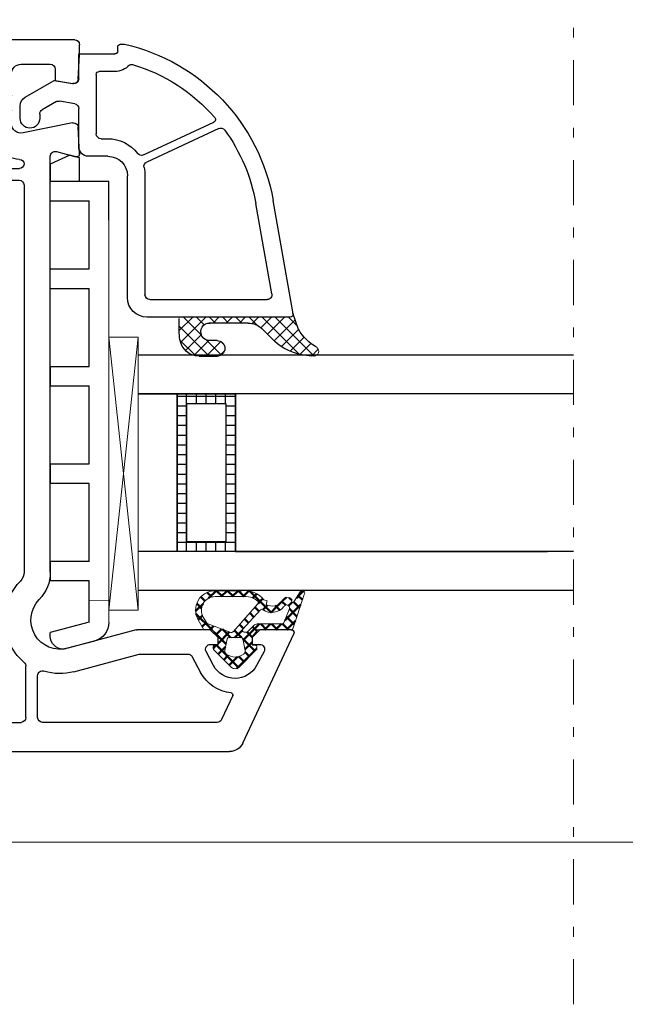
# Model space of a CAD drawing. Header units: millimetres. Extents: x -1427 to 15787, y -1578 to 5789.
# Tile 54 of 146: x 1512 to 1518, y -604 to -594. Entities that reach past the tile are written whole.
import ezdxf
from ezdxf import colors
from ezdxf.entities.mleader import LeaderData, LeaderLine
from ezdxf.math import Vec2, Vec3

# ---------------------------------------------------------------- set-up
doc = ezdxf.new("R2010")
doc.units = ezdxf.units.MM
for name, pattern in [('AI-Linetype-31', [9.250063, 4.623268, -2.311634, 0.003528, -2.311634]), ('AUSGEZOGEN', [0]), ('DASHDOT', [25.4, 12.7, -6.35, 0, -6.35])]:
    doc.linetypes.add(name, pattern=pattern)
for name, color, linetype in [('01TNR-01', 2, 'AUSGEZOGEN'), ('093200', 7, 'Continuous'), ('1', 7, 'Continuous'), ('10TNR-01', 7, 'AUSGEZOGEN'), ('HP122', 2, 'Continuous'), ('VEKA_G_S1', 3, 'Continuous'), ('VEKA_G_S2', 92, 'Continuous'), ('VEKA_G_S3', 71, 'Continuous'), ('VEKA_G_S4', 3, 'Continuous'), ('VEKA_GLASSDISTANCER', 5, 'Continuous'), ('VEKA_GLASSDISTANCER_INSIDE', 5, 'Continuous'), ('VEKA_HATCH_ALU', 5, 'Continuous'), ('VEKA_POLYSULFID', 94, 'Continuous')]:
    doc.layers.add(name, color=color, linetype=linetype)
for name, color, linetype, lineweight in [('A_wymiary', 7, 'Continuous', 5), ('AM_0', 7, 'Continuous', 50), ('AT_1_2_WYMIARY_I_OPISY', 1, 'Continuous', 5), ('przerywana szyba', 7, 'DASHDOT', 15)]:
    doc.layers.add(name, color=color, linetype=linetype, lineweight=lineweight)
doc.styles.add('SIMPLEX', font='simplex.shx', dxfattribs={"width": 0.77})

# ---------------------------------------------------------------- blocks, each defined once
blk = doc.blocks.new('block 219')
at = {"layer": 'przerywana szyba', "color": 7, "linetype": 'AI-Linetype-31', "lineweight": 15}
blk.add_lwpolyline([(-252.76, -22.83), (-132.74, -22.83)], dxfattribs=at)
blk = doc.blocks.new('ad_dichtung')
at = {"layer": 'AM_0'}
h = blk.add_hatch(dxfattribs=at)
h.set_pattern_fill('ANSI37', color=256, scale=0.25, style=0)
h.set_pattern_definition([(45, (-59.8216, -111.7718), (-0.561266, 0.561266), []), (135, (-59.8216, -111.7718), (-0.561266, -0.561266), [])])
edge = h.paths.add_edge_path()
edge.add_arc((-1.45, -7.65), 0.15, 90, 180)
edge.add_line((-1.6, -7.65), (-1.6, -7.85))
edge.add_arc((-1.75, -7.85), 0.15, 270, 360, ccw=False)
edge.add_line((-1.75, -8), (-1.9, -8))
edge.add_arc((-1.9, -7.85), 0.15, 219.842, 270, ccw=False)
edge.add_line((-2.02, -7.95), (-3.86, -6.13))
edge.add_arc((-3.4, -5.75), 0.6, 180, 219.842, ccw=False)
edge.add_arc((-3.4, -5.75), 0.6, 140.1573, 180, ccw=False)
edge.add_line((-3.86, -5.37), (-1.99, -3.53))
edge.add_arc((-1.9, -3.65), 0.15, 90, 128.7851, ccw=False)
edge.add_line((-1.9, -3.5), (-1.75, -3.5))
edge.add_arc((-1.75, -3.65), 0.15, 0, 90, ccw=False)
edge.add_line((-1.6, -3.65), (-1.6, -3.85))
edge.add_arc((-1.45, -3.85), 0.15, 180, 250.5288)
edge.add_line((-1.5, -3.99), (-1.45, -4))
edge.add_line((-1.45, -4), (-0.76, -4))
edge.add_arc((-0.76, -3.87), 0.134, 267.4585, 312.4585)
edge.add_line((-0.67, -3.97), (-0.05, -3.45))
edge.add_arc((-0.15, -3.34), 0.15, 309.9174, 355.2709)
edge.add_line((0, -3.35), (0, 0))
edge.add_arc((0.2, 0), 0.2, 122.4262, 179.9913, ccw=False)
edge.add_line((0.09, 0.17), (3.62, 1.35))
edge.add_arc((3.75, 1.14), 0.25, -60.9583, 122.4262, ccw=False)
edge.add_line((3.87, 0.92), (2.85, 0.29))
edge.add_arc((2.93, 0.19), 0.129, 126.7219, 302.0065)
edge.add_arc((2.82, -0.4), 0.51, -75.7525, 69.9199, ccw=False)
edge.add_arc((3.72, -1.94), 1.29, 126.5938, 209.4559)
edge.add_line((2.59, -2.57), (2.97, -2.44))
edge.add_line((2.97, -2.44), (3.05, -2.79))
edge.add_arc((1.46, -4.79), 2.56, -6.1844, 51.487, ccw=False)
edge.add_line((4, -5.07), (4, -7.8))
edge.add_arc((2, -7.8), 2, 240, 360, ccw=False)
edge.add_line((1, -9.53), (0, -8.95))
edge.add_line((0, -8.95), (0, -8.23))
edge.add_arc((-0.3, -8.23), 0.3, 0, 50.0828)
edge.add_line((-0.11, -8), (-0.67, -7.53))
edge.add_arc((-0.76, -7.65), 0.15, 50.0829, 90)
edge.add_line((-0.76, -7.5), (-1.45, -7.5))
edge = h.paths.add_edge_path(flags=16)
edge.add_line((0.43, -3.82), (-0.14, -4.39))
edge.add_arc((0.15, -4.67), 0.4, 135.0703, 180)
edge.add_line((-0.25, -4.67), (-0.25, -4.8))
edge.add_arc((-0.05, -4.8), 0.2, 180, 308.774)
edge.add_line((0.07, -4.96), (2.03, -3.13))
edge.add_arc((1.9, -2.98), 0.2, 313.0003, 383.6657)
edge.add_arc((3.33, -1.97), 1.56, 127.4788, 216.738, ccw=False)
edge.add_arc((2.24, -0.46), 0.302, 298.5305, 478.569)
edge.add_line((2.09, -0.2), (0.69, -0.74))
edge.add_arc((0.8, -0.91), 0.2, 122.3457, 179.9921)
edge.add_line((0.6, -0.91), (0.6, -3.47))
edge.add_arc((0.01, -3.39), 0.6, 314.9674, 352.5073, ccw=False)
edge = h.paths.add_edge_path(flags=16)
edge.add_line((2.67, -3.4), (-0.22, -5.96))
edge.add_arc((-0.1, -6.12), 0.2, 128.774, 200.5568)
edge.add_line((-0.28, -6.19), (0.63, -8.62))
edge.add_line((0.63, -8.62), (1.3, -9.01))
edge.add_arc((2, -7.8), 1.4, 240, 360)
edge.add_line((3.4, -7.8), (3.4, -5.07))
edge.add_arc((1.35, -4.77), 2.07, 351.7499, 401.9731)
edge.add_arc((2.79, -3.56), 0.2, 60.1071, 128.774)
edge = h.paths.add_edge_path(flags=16)
edge.add_arc((-1.3, -5.75), 1.5, 142.5047, 180)
edge.add_arc((-1.3, -5.75), 1.5, 180, 217.4953)
edge.add_arc((-2.21, -6.45), 0.35, 217.4953, 281.2992)
edge.add_line((-2.14, -6.79), (-0.92, -6.55))
edge.add_arc((-0.95, -6.4), 0.15, 281.5711, 360)
edge.add_line((-0.8, -6.4), (-0.8, -5.1))
edge.add_arc((-0.95, -5.1), 0.15, 360, 438.6235)
edge.add_line((-0.92, -4.95), (-2.14, -4.71))
edge.add_arc((-2.21, -5.05), 0.35, 78.6235, 142.5047)
for p, q in [((0.09, 0.17), (3.62, 1.35)), ((0, 0), (0, -3.35)), ((2.85, 0.29), (3.87, 0.92)), ((0.6, -0.91), (0.6, -3.47)), ((0.69, -0.74), (2.09, -0.2)), ((2.97, -2.44), (2.59, -2.57)), ((3.05, -2.79), (2.97, -2.44)), ((-1.99, -3.53), (-3.86, -5.37)), ((-1.75, -3.5), (-1.9, -3.5)), ((-1.6, -3.85), (-1.6, -3.65)), ((-1.45, -4), (-1.5, -3.99)), ((-0.76, -4), (-1.45, -4)), ((-0.05, -3.45), (-0.67, -3.97)), ((2.67, -3.4), (-0.22, -5.96)), ((0.43, -3.82), (-0.14, -4.39)), ((0.07, -4.96), (2.03, -3.13)), ((-0.92, -4.95), (-2.14, -4.71)), ((-0.25, -4.67), (-0.25, -4.8)), ((-0.8, -6.4), (-0.8, -5.1)), ((3.4, -7.8), (3.4, -5.07)), ((4, -7.8), (4, -5.07)), ((-3.86, -6.13), (-2.02, -7.95)), ((-2.14, -6.79), (-0.92, -6.55)), ((-0.28, -6.19), (0.63, -8.62)), ((-1.9, -8), (-1.75, -8)), ((-1.6, -7.85), (-1.6, -7.65)), ((-1.45, -7.5), (-0.76, -7.5)), ((-0.67, -7.53), (-0.11, -8)), ((0, -8.23), (0, -8.95)), ((0, -8.95), (1, -9.53)), ((0.63, -8.62), (1.3, -9.01))]:
    blk.add_line(p, q)
for centre, radius, start, end in [((3.75, 1.14), 0.25, 299.0417, 122.4262), ((0.2, 0), 0.2, 122.4262, 179.9913), ((2.93, 0.19), 0.129, 126.7219, 302.0065), ((2.82, -0.4), 0.51, 284.2475, 69.9199), ((0.8, -0.91), 0.2, 122.3457, 179.9921), ((3.33, -1.97), 1.56, 127.4788, 216.738), ((2.24, -0.46), 0.302, 298.5305, 118.569), ((3.72, -1.94), 1.29, 126.5938, 209.4559), ((1.9, -2.98), 0.2, 313.0003, 23.6657), ((1.46, -4.79), 2.56, 353.8156, 51.487), ((-1.9, -3.65), 0.15, 90, 128.7851), ((-1.75, -3.65), 0.15, 0, 90), ((-1.45, -3.85), 0.15, 180, 250.5288), ((-0.76, -3.87), 0.134, 267.4585, 312.4585), ((-0.15, -3.34), 0.15, 309.9174, 355.2709), ((0.01, -3.39), 0.6, 314.9674, 352.5073), ((2.79, -3.56), 0.2, 60.1071, 128.774), ((1.35, -4.77), 2.07, 351.7499, 41.9731), ((-1.3, -5.75), 1.5, 142.5047, 180), ((-2.21, -5.05), 0.35, 78.6235, 142.5047), ((-0.95, -5.1), 0.15, 360, 78.6235), ((0.15, -4.67), 0.4, 135.0703, 180), ((-0.05, -4.8), 0.2, 180, 308.774), ((-3.4, -5.75), 0.6, 140.1573, 180), ((-3.4, -5.75), 0.6, 180, 219.842), ((-1.3, -5.75), 1.5, 180, 217.4953), ((-0.1, -6.12), 0.2, 128.774, 200.5568), ((-2.21, -6.45), 0.35, 217.4953, 281.2992), ((-0.95, -6.4), 0.15, 281.5711, 0), ((-1.9, -7.85), 0.15, 219.842, 270), ((-1.75, -7.85), 0.15, 270, 360), ((-1.45, -7.65), 0.15, 90, 180), ((-0.76, -7.65), 0.15, 50.0829, 90), ((-0.3, -8.23), 0.3, 0, 50.0828), ((2, -7.8), 2, 240, 360), ((2, -7.8), 1.4, 240, 360)]:
    blk.add_arc(centre, radius, start, end)
blk = doc.blocks.new('hp172')
for p, q in [((0, -2.72), (0, 0)), ((0, 0), (49.39, 0)), ((50.74, -0.87), (55.97, -12.07)), ((4.5, -2.8), (2, -2.8)), ((8.2, -3), (28, -3)), ((48.11, -3), (30.2, -3)), ((0.99, -3.91), (0.15, -3.07)), ((1.5, -3.3), (1.5, -3.7)), ((5, -12.4), (5, -3.3)), ((7.7, -8.57), (7.7, -3.5)), ((28.5, -3.5), (28.5, -8.76)), ((29.7, -3.5), (29.7, -7.78)), ((49.71, -5.74), (48.56, -3.29)), ((26.21, -11.6), (8.13, -9.06)), ((33.42, -8.19), (40.12, -9.98)), ((45.56, -9.73), (46.42, -8.12)), ((47.74, -8.83), (46.98, -10.27)), ((52.92, -10.27), (52.16, -8.83)), ((8.27, -10.09), (16.07, -11.19)), ((40.25, -10), (45.12, -10)), ((7.7, -13.9), (7.7, -10.59)), ((39.8, -12.48), (32.78, -10.6)), ((47.42, -11), (48.2, -11)), ((48.2, -11), (48.2, -11.7)), ((51.7, -11.7), (51.7, -11)), ((51.7, -11), (52.48, -11)), ((16.5, -11.68), (16.5, -13.9)), ((17.5, -11.96), (17.5, -13.9)), ((25.89, -12.57), (18.07, -11.47)), ((48.2, -11.7), (47.4, -12.5)), ((52.5, -12.5), (51.7, -11.7)), ((0.5, -12.9), (4.5, -12.9)), ((47.4, -12.5), (39.92, -12.5)), ((55.7, -12.5), (52.5, -12.5)), ((16, -14.4), (8.2, -14.4)), ((18, -14.4), (25.81, -14.4)), ((-2, -32.9), (-2, -15.4)), ((0.7, -16.1), (0.7, -32.2)), ((26.37, -15.6), (1.2, -15.6)), ((28.3, -58.1), (28.3, -18.4)), ((31, -18.4), (31, -61.06)), ((-2.5, -32.9), (-2, -32.9)), ((1.2, -32.7), (7, -32.7)), ((-4, -35.4), (-4, -34.4)), ((-1.8, -35.4), (-4, -35.4)), ((-1.8, -37.4), (-1.8, -35.4)), ((7, -35.4), (1, -35.4)), ((1, -35.4), (1, -37.4)), ((7.5, -42.88), (7.5, -35.9)), ((10.2, -35.9), (10.2, -39.91)), ((1, -37.4), (-1.8, -37.4)), ((10.51, -40.38), (12.39, -41.12)), ((12.5, -42.25), (11.2, -42.25)), ((12.7, -41.59), (12.7, -42.05)), ((7.97, -43.43), (7.56, -43.02)), ((10.7, -42.75), (10.7, -44.25)), ((7.5, -51.1), (7.5, -44.12)), ((7.56, -43.98), (7.96, -43.58)), ((11.2, -44.75), (12.5, -44.75)), ((12.7, -44.95), (12.7, -45.41)), ((12.39, -45.88), (10.51, -46.62)), ((10.2, -47.09), (10.2, -51.1)), ((-1.8, -51.6), (-1.8, -49.6)), ((-1.8, -49.6), (1, -49.6)), ((1, -49.6), (1, -51.6)), ((-4, -60.5), (-4, -51.6)), ((-4, -51.6), (-1.8, -51.6)), ((1, -51.6), (7, -51.6)), ((7, -54.3), (-0.8, -54.3)), ((-1.3, -54.8), (-1.3, -58.1)), ((18.3, -58.1), (18.3, -57.3)), ((19.3, -57.3), (19.3, -58.1)), ((-0.8, -58.6), (17.8, -58.6)), ((19.8, -58.6), (27.8, -58.6)), ((-1.3, -60.5), (-1.3, -60.3)), ((-0.8, -59.8), (7, -59.8)), ((7.5, -60.3), (7.5, -63.4)), ((8.5, -63.4), (8.5, -60.3)), ((9, -59.8), (27.83, -59.8)), ((-24, -72), (-24, -61.3)), ((-23.7, -61), (-20.5, -61)), ((-20.5, -61), (-19.7, -61.8)), ((-16.2, -61.8), (-15.4, -61)), ((-15.4, -61), (-4.5, -61)), ((31.63, -61.54), (33.62, -61.01)), ((34, -61.32), (33.86, -64.03)), ((-19.7, -62.5), (-21, -62.5)), ((-19.7, -61.8), (-19.7, -62.5)), ((-16.2, -62.5), (-16.2, -61.8)), ((-15.66, -62.5), (-16.2, -62.5)), ((-15.42, -62.5), (-15.66, -62.5)), ((-21.5, -63), (-21.5, -64.34)), ((-15.74, -64.67), (-14.98, -63.23)), ((-13.12, -63.5), (-4.7, -63.5)), ((-2.2, -63.4), (-2.2, -62.92)), ((33.26, -64.49), (28.2, -63.46)), ((-14.42, -65.38), (-13.56, -63.77)), ((-4.2, -64), (-4.2, -69.5)), ((7, -63.9), (-1.7, -63.9)), ((23.93, -63.9), (9, -63.9)), ((27, -64.44), (27, -65.71)), ((-21.25, -64.77), (-19.7, -65.67)), ((-2.2, -65.2), (-2.2, -69.5)), ((7, -64.7), (-1.7, -64.7)), ((7.5, -69.5), (7.5, -65.2)), ((8.5, -65.2), (8.5, -69.5)), ((23.93, -64.7), (9, -64.7)), ((-18.45, -66), (-17.95, -66)), ((26.93, -65.96), (26.77, -66.25)), ((-21, -67.51), (-21, -69.5)), ((-17.95, -67.5), (-18.45, -67.5)), ((-14.98, -69.71), (-16.12, -67.55)), ((-13.83, -69.73), (-15.29, -66.99)), ((26.77, -66.75), (26.93, -67.04)), ((27, -67.29), (27, -69.5)), ((-10, -68.5), (-10, -69.8)), ((-9, -69.8), (-9, -68.5)), ((24.3, -69.5), (24.3, -67.85)), ((31.5, -68.82), (33.28, -68.51)), ((31.5, -70), (31.5, -68.82)), ((33.87, -68.97), (34, -71.5)), ((-20.5, -70), (-15.15, -70)), ((-10.2, -70), (-13.39, -70)), ((-4.7, -70), (-8.8, -70)), ((-1.7, -70), (7, -70)), ((9, -70), (23.8, -70)), ((28, -70.5), (31, -70.5)), ((34, -71.5), (34, -72.5)), ((33.5, -73), (-23, -73))]:
    blk.add_line(p, q)
for centre, radius, start, end in [((49.39, -1.5), 1.5, 25, 90), ((0.5, -2.72), 0.5, 180, 225), ((2, -3.3), 0.5, 90, 180), ((4.5, -3.3), 0.5, 0, 90), ((8.2, -3.5), 0.5, 90, 180), ((28, -3.5), 0.5, 0, 90), ((30.2, -3.5), 0.5, 90, 180), ((48.11, -3.5), 0.5, 25, 90), ((1.2, -3.7), 0.3, 225, 360), ((49.95, -10), 4, 95.7956, 152.0424), ((49.52, -5.82), 0.2, 275.7956, 25), ((30.2, -7.78), 0.5, 180, 287.4576), ((32, -13.5), 5.5, 75, 107.4576), ((49.95, -10), 2.5, 27.9576, 152.0424), ((8.2, -8.57), 0.5, 180, 262), ((28, -8.76), 0.5, 310.1778, 0), ((8.2, -10.59), 0.5, 82, 180), ((32, -13.5), 5.7, 130.1778, 157.2903), ((40.25, -9.5), 0.5, 255, 270), ((45.12, -9.5), 0.5, 270, 332.0424), ((32, -13.5), 3, 75, 224.4153), ((47.42, -10.5), 0.5, 152.0424, 270), ((52.48, -10.5), 0.5, 270, 27.9576), ((16, -11.68), 0.5, 0, 82), ((18, -11.96), 0.5, 82, 180), ((26.28, -11.11), 0.5, 262, 337.2903), ((55.7, -12.2), 0.3, 360, 25), ((55.7, -12.2), 0.3, 360, 25), ((0.5, -15.4), 2.5, 90, 180), ((4.5, -12.4), 0.5, 270, 0), ((25.82, -13.06), 0.5, 355.9369, 82), ((32, -13.5), 5.7, 175.9369, 183.6991), ((39.92, -12), 0.5, 255, 270), ((55.7, -12.2), 0.3, 270, 0), ((8.2, -13.9), 0.5, 180, 270), ((16, -13.9), 0.5, 270, 0), ((18, -13.9), 0.5, 180, 270), ((25.81, -13.9), 0.5, 270, 3.6991), ((1.2, -16.1), 0.5, 90, 180), ((26.37, -16.1), 0.5, 24.7939, 90), ((32, -13.5), 5.7, 204.7939, 224.4153), ((27, -18.4), 4, 0, 44.4153), ((27, -18.4), 1.3, 0, 44.4153), ((1.2, -32.2), 0.5, 180, 270), ((-2.5, -34.4), 1.5, 90, 180), ((7, -35.9), 3.2, 0, 90), ((7, -35.9), 0.5, 0, 90), ((10.7, -39.91), 0.5, 180, 248.1986), ((12.2, -41.59), 0.5, 0, 68.1986), ((11.2, -42.75), 0.5, 90, 180), ((12.5, -42.05), 0.2, 270, 0), ((7.7, -42.88), 0.2, 180, 225), ((7.7, -44.12), 0.2, 134.9411, 180), ((7.9, -43.5), 0.102, 309.8452, 0.174), ((7.9, -43.5), 0.101, 0, 45), ((11.2, -44.25), 0.5, 180, 270), ((12.2, -45.41), 0.5, 291.8014, 0), ((12.5, -44.95), 0.2, 0, 90), ((10.7, -47.09), 0.5, 111.8014, 180), ((7, -51.1), 0.5, 270, 0), ((7, -51.1), 3.2, 270, 0), ((-0.8, -54.8), 0.5, 90, 180), ((18.8, -57.3), 0.5, 90, 180), ((18.8, -57.3), 0.5, 0, 90), ((-0.8, -58.1), 0.5, 180, 270), ((17.8, -58.1), 0.5, 270, 0), ((19.8, -58.1), 0.5, 180, 270), ((27.8, -58.1), 0.5, 270, 0), ((-4.5, -60.5), 0.5, 270, 0), ((-4.5, -60.5), 3.2, 319.1791, 0), ((-0.8, -60.3), 0.5, 90, 180), ((7, -60.3), 0.5, 0, 90), ((9, -60.3), 0.5, 90, 180), ((27.83, -60.27), 0.471, 272.349, 90), ((-23.7, -61.3), 0.3, 90, 180), ((28, -64.44), 3.7, 92.349, 165.6859), ((31.5, -61.06), 0.5, 180, 285), ((33.7, -61.3), 0.3, 90, 105), ((33.7, -61.3), 0.3, 1.8115, 90), ((33.7, -61.3), 0.3, 357, 1.8115), ((-21, -63), 0.5, 90, 180), ((-15.42, -63), 0.5, 0, 90), ((-1.7, -62.92), 0.5, 139.1791, 180), ((-15.42, -63), 0.5, 332, 360), ((-13.12, -64), 0.5, 90, 152), ((-4.7, -64), 0.5, 0, 90), ((-1.7, -63.4), 0.5, 180, 270), ((7, -63.4), 0.5, 270, 0), ((9, -63.4), 0.5, 180, 270), ((23.93, -63.4), 0.5, 270, 345.6859), ((28, -64.44), 1, 78.5, 180), ((-21, -64.34), 0.5, 180, 240), ((33.36, -64), 0.5, 258.5, 270), ((33.36, -64), 0.5, 270, 357), ((-17.95, -63.5), 2.5, 270, 332), ((-17.95, -63.5), 4, 313.6523, 332), ((-1.7, -65.2), 0.5, 90, 180), ((7, -65.2), 0.5, 0, 90), ((9, -65.2), 0.5, 90, 180), ((23.93, -65.07), 0.368, 336.3364, 90), ((27.2, -66.5), 3.2, 156.3364, 205.0078), ((-18.45, -63.5), 2.5, 240, 270), ((-14.85, -66.76), 0.5, 133.6523, 208), ((27.2, -66.5), 0.5, 150, 210), ((26.5, -65.71), 0.5, 330, 0), ((-20.5, -67.51), 0.5, 62.8868, 180), ((-18.45, -63.5), 4, 242.8868, 270), ((-17.95, -63.5), 4, 270, 287.931), ((-16.57, -67.78), 0.5, 28, 107.931), ((26.5, -67.29), 0.5, 0, 30), ((-9.5, -68.5), 0.5, 90, 180), ((-9.5, -68.5), 0.5, 0, 90), ((33.37, -69), 0.5, 90, 100), ((33.37, -69), 0.5, 3, 90), ((-20.5, -69.5), 0.5, 180, 270), ((-4.7, -69.5), 0.5, 270, 0), ((-1.7, -69.5), 0.5, 180, 270), ((7, -69.5), 0.5, 270, 0), ((9, -69.5), 0.5, 180, 270), ((23.8, -69.5), 0.5, 270, 360), ((28, -69.5), 1, 180, 270), ((-15.15, -69.8), 0.2, 270, 28), ((-13.39, -69.5), 0.5, 208, 270), ((-10.2, -69.8), 0.2, 270, 0), ((-8.8, -69.8), 0.2, 180, 270), ((31, -70), 0.5, 270, 0), ((-23, -72), 1, 180, 270), ((33.5, -72.5), 0.5, 270, 360)]:
    blk.add_arc(centre, radius, start, end)
blk = doc.blocks.new('A$Cfb992a37')
at = {"layer": '10TNR-01'}
h = blk.add_hatch(dxfattribs=at)
h.set_pattern_fill('ANSI37', color=256, scale=0.3, angle=-90, style=0)
h.set_pattern_definition([(315, (272.0379, 214.0071), (0.673519, 0.673519), []), (45, (272.0379, 214.0071), (-0.673519, 0.673519), [])])
h.paths.add_polyline_path([(384.23, 62.28), (384.66, 63.53, -0.1343), (386.52, 65.38, 0.719318), (386.24, 66.28, 0.175188), (382.25, 64.82), (380.9, 63.47, -0.200168), (379.48, 62.88), (375.54, 62.88, -1.00895), (375.53, 64.68), (376.3, 64.68, 1), (376.3, 66.28), (374.47, 66.28, 0.372972), (372.49, 64.57, 0.035721), (372.43, 63.71), (372.43, 62.28)])
at = {"color": 7}
for p, q in [((365.2, 93.57), (365.2, 93.34)), ((365.2, 93.34), (365.2, 92.42)), ((365.2, 92.42), (365.2, 91.32)), ((365.2, 64.33), (368.2, 92.33)), ((365.2, 92.33), (368.2, 64.33)), ((365.2, 64.32), (368.2, 92.32)), ((363.2, 91.34), (365.2, 91.32)), ((365.2, 91.32), (365.2, 52.34)), ((365.2, 90.42), (365.2, 91.32))]:
    blk.add_line(p, q, dxfattribs=at)
for points in [[(368.2, 92.33), (368.2, 92.33), (368.2, 92.33), (368.2, 92.33), (365.2, 92.33), (365.2, 92.33), (365.2, 92.33), (365.2, 64.33), (365.2, 64.33), (368.2, 64.33), (368.2, 64.33), (368.2, 64.33), (368.2, 64.33), (368.2, 64.33), (368.2, 64.33), (368.2, 92.33), (368.2, 92.33)], [(368.2, 92.32), (368.2, 92.32), (368.2, 92.32), (368.2, 92.32), (365.2, 92.32), (365.2, 92.32), (365.2, 92.32), (365.2, 64.32), (365.2, 64.32), (368.2, 64.32), (368.2, 64.32), (368.2, 64.32), (368.2, 64.32), (368.2, 64.32), (368.2, 64.32), (368.2, 92.32), (368.2, 92.32)]]:
    blk.add_lwpolyline(points, close=True, dxfattribs=at)
blk.add_arc((386.23, 65.78), 0.5, 306.1468, 90, dxfattribs=at)
at = {"layer": '01TNR-01', "color": 7}
for p, q in [((374.47, 66.28), (376.3, 66.28)), ((376.3, 64.68), (375.52, 64.68))]:
    blk.add_line(p, q, dxfattribs=at)
for centre, radius, start, end in [((374.47, 64.28), 2, 90, 171.8164), ((376.3, 65.48), 0.801, 270, 90), ((386.27, 60.03), 6.25, 89.8362, 130.0593)]:
    blk.add_arc(centre, radius, start, end, dxfattribs=at)
at = {"layer": '01TNR-01'}
blk.add_arc((367.54, 36.65), 0.3, 223.945, 286.8171, dxfattribs=at)
at = {"layer": '093200', "color": 7}
for p, q in [((359.2, 87.34), (359.2, 89.34)), ((359.2, 67.34), (359.2, 69.34)), ((365.2, 52.34), (365.2, 48.34)), ((359.2, 48.34), (359.2, 48.42)), ((359.2, 46.59), (359.2, 48.34)), ((362.2, 45.93), (361.2, 45.66))]:
    blk.add_line(p, q, dxfattribs=at)
at = {"layer": '1', "color": 7}
for p, q in [((363.72, 95.5), (360.84, 96.27)), ((359.2, 95.02), (359.2, 94.64)), ((363.2, 93.57), (359.2, 94.64)), ((363.2, 93.57), (363.2, 93.34)), ((363.2, 93.34), (363.2, 90.42)), ((363.2, 90.42), (363.2, 89.34)), ((363.2, 89.34), (359.2, 89.34)), ((363.2, 87.34), (359.2, 87.34)), ((363.2, 87.34), (363.2, 79.92)), ((363.2, 79.92), (363.2, 79.34)), ((363.2, 79.34), (359.2, 79.34)), ((359.2, 77.34), (359.2, 79.34)), ((359.2, 77.34), (363.2, 77.34)), ((363.2, 77.34), (363.2, 69.34)), ((359.2, 69.34), (363.2, 69.34)), ((359.2, 67.34), (363.2, 67.34)), ((363.2, 67.34), (363.2, 59.34)), ((359.2, 59.34), (363.2, 59.34)), ((359.2, 59.34), (359.2, 57.34)), ((359.2, 57.34), (363.2, 57.34)), ((363.2, 57.34), (363.2, 50.34)), ((359.2, 50.34), (363.2, 50.34)), ((359.2, 50.34), (359.2, 48.42)), ((359.2, 48.34), (362.2, 48.34)), ((362.2, 48.34), (362.2, 45.93)), ((362.2, 48.34), (365.2, 48.34)), ((361.2, 45.66), (359.2, 46.59))]:
    blk.add_line(p, q, dxfattribs=at)
for centre, radius, start, end in [((360.5, 95.02), 1.3, 90, 180), ((360.5, 95.02), 1.3, 75, 90), ((363.2, 93.57), 2, 0, 75)]:
    blk.add_arc(centre, radius, start, end, dxfattribs=at)
at = {"layer": '10TNR-01', "color": 7}
for p, q in [((382.25, 64.82), (380.9, 63.46)), ((372.43, 63.71), (372.43, 62.43)), ((379.48, 62.88), (375.51, 62.88))]:
    blk.add_line(p, q, dxfattribs=at)
at = {"layer": '10TNR-01'}
for p, q in [((384.66, 63.53), (384.08, 61.86)), ((383.81, 62.28), (369.11, 62.28)), ((384.11, 61.93), (382.06, 50.31)), ((367.11, 60.28), (367.11, 47.78)), ((368.91, 47.78), (368.91, 59.98)), ((369.41, 60.48), (381.43, 60.48)), ((381.92, 59.9), (380.28, 50.62)), ((365.11, 45.78), (363.11, 45.78)), ((368.75, 45.64), (375.97, 42.28)), ((376.47, 42.93), (369.09, 46.37)), ((362.11, 44.78), (362.11, 40.88)), ((363.91, 37.38), (363.91, 43.48)), ((364.41, 43.98), (365.11, 43.98)), ((356.11, 41.89), (356.11, 40.59)), ((358.11, 41.45), (358.11, 41.89)), ((359.82, 40.17), (358.36, 41.02)), ((356.61, 39.72), (359.61, 37.99)), ((361.7, 40.39), (360.16, 40.11)), ((359.61, 37.99), (361.52, 38.32)), ((362.11, 37.83), (362.11, 35.28)), ((365.81, 37.08), (364.21, 37.08)), ((362.11, 35.28), (365.81, 35.28)), ((366.11, 34.98), (366.11, 34.58)), ((366.41, 34.28), (366.8, 34.28))]:
    blk.add_line(p, q, dxfattribs=at)
at = {"layer": '10TNR-01', "color": 7}
for centre, radius, start, end in [((375.53, 63.78), 0.899, 89.8762, 273.2254), ((388.97, 61.04), 4.98, 119.485, 150.0814), ((378.43, 63.71), 6.01, 171.8164, 179.9995), ((379.49, 64.88), 2, 269.8398, 314.8835)]:
    blk.add_arc(centre, radius, start, end, dxfattribs=at)
at = {"layer": '10TNR-01'}
for centre, radius, start, end in [((369.11, 60.28), 2, 90, 180), ((383.81, 61.98), 0.3, 350, 90), ((369.41, 59.98), 0.5, 90, 180), ((381.43, 59.98), 0.5, 350, 90), ((362.36, 53.78), 18.2, 324.0066, 350), ((362.36, 53.78), 20, 282.8386, 350), ((365.11, 47.78), 2, 270, 0), ((365.11, 47.78), 3.8, 347.0815, 0), ((369.3, 46.82), 0.5, 167.0815, 245), ((363.11, 44.78), 1, 90, 180), ((365.11, 47.78), 3.8, 270, 322.9185), ((368.54, 45.19), 0.5, 65, 142.9185), ((364.41, 43.48), 0.5, 90, 180), ((357.11, 41.89), 1, 0, 180), ((376.68, 43.38), 0.5, 245, 324.0066), ((358.61, 41.45), 0.5, 180, 240), ((362.36, 53.78), 18.2, 286.8171, 318.862), ((375.84, 42.01), 0.3, 318.862, 65), ((357.11, 40.59), 1, 180, 240), ((361.61, 40.88), 0.5, 280, 0), ((360.07, 40.61), 0.5, 240, 280), ((361.61, 37.83), 0.5, 0, 100), ((364.21, 37.38), 0.3, 180, 270), ((365.81, 34.98), 2.1, 43.945, 90), ((365.81, 34.98), 0.3, 0, 90), ((366.41, 34.58), 0.3, 180, 270)]:
    blk.add_arc(centre, radius, start, end, dxfattribs=at)
at = {"layer": 'HP122'}
blk.add_arc((361.9, 45.53), 0.3, 90, 105, dxfattribs=at)
at = {"layer": 'VEKA_G_S1', "color": 3, "linetype": 'Continuous'}
for p, q in [((410.2, 70.13), (368.2, 70.13)), ((368.2, 66.13), (412.87, 66.13))]:
    blk.add_line(p, q, dxfattribs=at)
at = {"layer": 'VEKA_G_S2', "color": 92, "linetype": 'Continuous'}
for p, q in [((378.2, 70.13), (378.2, 86.33)), ((378.2, 86.33), (410.2, 86.33)), ((412.87, 70.13), (378.2, 70.13))]:
    blk.add_line(p, q, dxfattribs=at)
at = {"layer": 'VEKA_G_S3', "color": 71, "linetype": 'Continuous'}
blk.add_line((412.87, 86.33), (368.2, 86.33), dxfattribs=at)
at = {"layer": 'VEKA_G_S4', "color": 3, "linetype": 'Continuous'}
blk.add_line((412.87, 90.33), (368.2, 90.33), dxfattribs=at)
at = {"layer": 'VEKA_GLASSDISTANCER', "color": 5, "linetype": 'Continuous'}
for p, q in [((378.2, 86.33), (372.2, 86.33)), ((372.2, 86.33), (372.2, 70.13)), ((378.2, 70.13), (378.2, 86.33)), ((372.2, 70.13), (378.2, 70.13)), ((378.2, 70.13), (378.2, 70.13))]:
    blk.add_line(p, q, dxfattribs=at)
at = {"layer": 'VEKA_GLASSDISTANCER_INSIDE', "color": 5, "linetype": 'Continuous'}
for p, q in [((377.2, 85.33), (373.2, 85.33)), ((373.2, 85.33), (373.2, 71.13)), ((377.2, 71.13), (377.2, 85.33)), ((373.2, 71.13), (377.2, 71.13))]:
    blk.add_line(p, q, dxfattribs=at)
at = {"layer": 'VEKA_HATCH_ALU', "color": 5, "linetype": 'Continuous'}
for p, q in [((373.15, 70.13), (373.15, 86.33)), ((374.15, 85.33), (374.15, 86.33)), ((375.15, 85.33), (375.15, 86.33)), ((376.15, 85.33), (376.15, 86.33)), ((377.15, 85.33), (377.15, 86.33)), ((378.15, 70.13), (378.15, 86.33)), ((372.2, 85.37), (378.2, 85.37)), ((372.2, 84.37), (373.2, 84.37)), ((377.2, 84.37), (378.2, 84.37)), ((372.2, 83.37), (373.2, 83.37)), ((377.2, 83.37), (378.2, 83.37)), ((372.2, 82.37), (373.2, 82.37)), ((377.2, 82.37), (378.2, 82.37)), ((372.2, 81.37), (373.2, 81.37)), ((377.2, 81.37), (378.2, 81.37)), ((372.2, 80.37), (373.2, 80.37)), ((377.2, 80.37), (378.2, 80.37)), ((372.2, 79.37), (373.2, 79.37)), ((377.2, 79.37), (378.2, 79.37)), ((372.2, 78.37), (373.2, 78.37)), ((377.2, 78.37), (378.2, 78.37)), ((372.2, 77.37), (373.2, 77.37)), ((377.2, 77.37), (378.2, 77.37)), ((372.2, 76.37), (373.2, 76.37)), ((377.2, 76.37), (378.2, 76.37)), ((372.2, 75.37), (373.2, 75.37)), ((377.2, 75.37), (378.2, 75.37)), ((372.2, 74.37), (373.2, 74.37)), ((377.2, 74.37), (378.2, 74.37)), ((372.2, 73.37), (373.2, 73.37)), ((377.2, 73.37), (378.2, 73.37)), ((372.2, 72.37), (373.2, 72.37)), ((377.2, 72.37), (378.2, 72.37)), ((372.2, 71.37), (373.2, 71.37)), ((374.15, 70.13), (374.15, 71.13)), ((375.15, 70.13), (375.15, 71.13)), ((376.15, 70.13), (376.15, 71.13)), ((377.15, 70.13), (377.15, 71.13)), ((377.2, 71.37), (378.2, 71.37)), ((372.2, 70.37), (378.2, 70.37))]:
    blk.add_line(p, q, dxfattribs=at)
at = {"layer": 'VEKA_POLYSULFID', "color": 94, "linetype": 'Continuous'}
for p, q in [((372.2, 86.33), (368.2, 86.33)), ((372.2, 70.13), (372.2, 86.33)), ((368.2, 70.13), (372.2, 70.13))]:
    blk.add_line(p, q, dxfattribs=at)
at = {"rotation": 269.9999999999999}
blk.add_blockref('ad_dichtung', (383.9, 94.34), dxfattribs=at)
at = {"layer": '093200'}
blk.add_blockref('hp172', (328.2, 106.84), dxfattribs=at)
at = {"layer": 'przerywana szyba', "rotation": 269.9999999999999}
blk.add_blockref('block 219', (435.7, -120), dxfattribs=at)

msp = doc.modelspace()

# ---------------------------------------------------------------- linework, layer by layer
at = {"layer": 'A_wymiary'}
msp.add_lwpolyline([(1478.24497, -602.32556), (1582.42708, -602.32556)], dxfattribs=at)

# ---------------------------------------------------------------- block references
at = {"layer": 'A_wymiary', "xscale": -0.1, "yscale": 0.1, "zscale": 0.1, "rotation": 180}
msp.add_blockref('A$Cfb992a37', (1476.32766, -590.714), dxfattribs=at)

# ---------------------------------------------------------------- leaders
at = {"layer": 'AT_1_2_WYMIARY_I_OPISY'}
ml = msp.add_multileader_mtext('Standard', dxfattribs=at)
ml.set_content('{\\C7;kotwa montażowa }', color=256, style='SIMPLEX')
ml.set_leader_properties()
ml.build(insert=Vec2(0, 0))
ml.multileader.update_dxf_attribs({"text_right_attachment_type": 6, "dogleg_length": 0.36, "arrow_head_size": 1})
ctx = ml.context
ctx.base_point, ctx.char_height, ctx.arrow_head_size, ctx.landing_gap_size, ctx.plane_origin = Vec3(1497.69323, -585.27885), 2, 1, 0.2, Vec3(1469.46364, -585.27885)
ctx.right_attachment = 6
notes = []
notes.append((ctx, [(0, (1, 1, 0), (1496.77363, -585.27885), (1, 0), 0.9196, [(0, [(1479.05411, -597.4902)], 0, [])])]))
ctx.mtext.insert, ctx.mtext.rotation, ctx.mtext.flow_direction = Vec3(1497.89323, -584.27885), 6.28318531, 5
for ctx, leaders in notes:
    for number, flags, end, landing, length, lines in leaders:
        leader = LeaderData()
        leader.index, (leader.has_last_leader_line, leader.has_dogleg_vector, leader.attachment_direction) = number, flags
        leader.last_leader_point, leader.dogleg_vector, leader.dogleg_length = Vec3(end), Vec3(landing), length
        for number, points, colour, breaks in lines:
            line = LeaderLine()
            line.index, line.vertices, line.color, line.breaks = number, Vec3.list(points), colors.encode_raw_color(colour), breaks
            leader.lines.append(line)
        ctx.leaders.append(leader)

doc.saveas('drawing.dxf')
